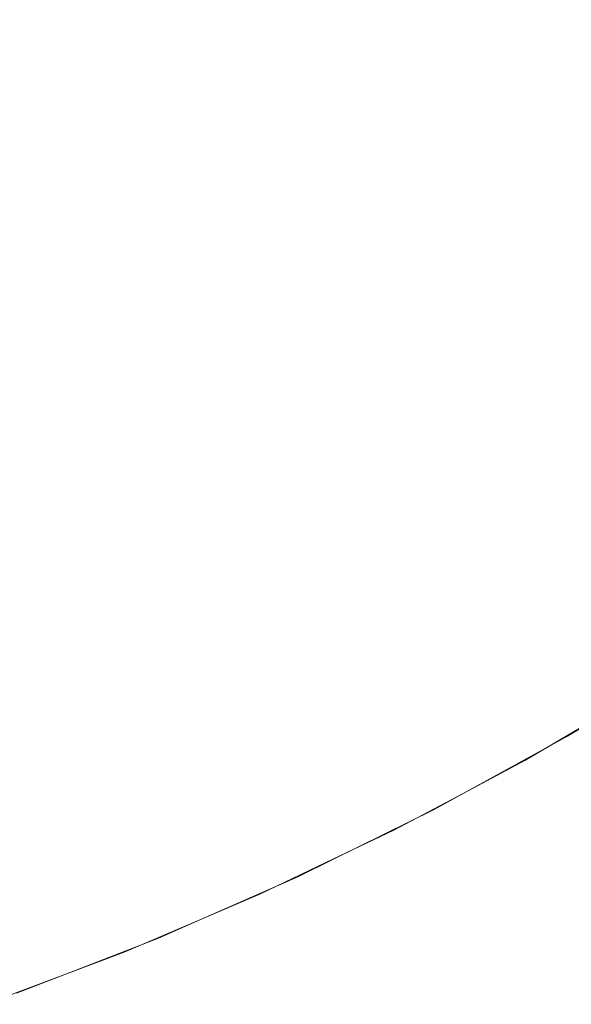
# Model space of a CAD drawing. Header units: centimetres. Extents: x -25.9 to 27.4, y -25.9 to -24.1.
# Tile 170 of 200: x 27.3057 to 27.3215, y -25.8543 to -25.8261. Entities that reach past the tile are written whole.
import ezdxf

# ---------------------------------------------------------------- set-up
doc = ezdxf.new("R2010")
doc.units = ezdxf.units.CM
doc.header["$LTSCALE"] = 2.54
doc.layers.add('Lucido design-1', color=7, linetype='Continuous')

# ---------------------------------------------------------------- blocks, each defined once
blk = doc.blocks.new('Gruppo-4-1')
at = {"color": 7, "linetype": 'Continuous', "lineweight": 9}
for points, invisible_edges in [([(27.311058, -25.822191, 708.388255), (27.308308, -25.82386, 708.388255), (27.309698, -25.826267, 708.385089), (27.312552, -25.824535, 708.385089)], 15), ([(27.323928, -25.822554, 708.378431), (27.321149, -25.824784, 708.378431), (27.322581, -25.82665, 708.37495), (27.32544, -25.824356, 708.37495)], 15), ([(27.311474, -25.825022, 707.656139), (27.308679, -25.826663, 707.656139), (27.307362, -25.824306, 707.653075), (27.310059, -25.822723, 707.653075)], 15), ([(27.315328, -25.82268, 708.385089), (27.312552, -25.824535, 708.385089), (27.313971, -25.826763, 708.381812), (27.316843, -25.824844, 708.381812)], 15), ([(27.319628, -25.822802, 708.381812), (27.316843, -25.824844, 708.381812), (27.318276, -25.826891, 708.378431), (27.321149, -25.824784, 708.378431)], 15), ([(27.31564, -25.825398, 707.659313), (27.312824, -25.827215, 707.659313), (27.311474, -25.825022, 707.656139), (27.314198, -25.823265, 707.656139)], 15), ([(27.319829, -25.825428, 707.662593), (27.317009, -25.827423, 707.662593), (27.31564, -25.825398, 707.659313), (27.318375, -25.823463, 707.659313)], 15), ([(27.324014, -25.825114, 707.665973), (27.321203, -25.827286, 707.665973), (27.319829, -25.825428, 707.662593), (27.322562, -25.823316, 707.662593)], 15), ([(27.308308, -25.82386, 708.388255), (27.305487, -25.825407, 708.388255), (27.306771, -25.827873, 708.385089), (27.309698, -25.826267, 708.385089)], 15), ([(27.308679, -25.826663, 707.656139), (27.305816, -25.828183, 707.656139), (27.304601, -25.825773, 707.653075), (27.307362, -25.824306, 707.653075)], 15), ([(27.312552, -25.824535, 708.385089), (27.309698, -25.826267, 708.385089), (27.311019, -25.828555, 708.381812), (27.313971, -25.826763, 708.381812)], 15), ([(27.316843, -25.824844, 708.381812), (27.313971, -25.826763, 708.381812), (27.315314, -25.82887, 708.378431), (27.318276, -25.826891, 708.378431)], 15), ([(27.321149, -25.824784, 708.378431), (27.318276, -25.826891, 708.378431), (27.319625, -25.828818, 708.37495), (27.322581, -25.82665, 708.37495)], 15), ([(27.312824, -25.827215, 707.659313), (27.309934, -25.828911, 707.659313), (27.308679, -25.826663, 707.656139), (27.311474, -25.825022, 707.656139)], 15), ([(27.325379, -25.826804, 707.669447), (27.322495, -25.829033, 707.669447), (27.321203, -25.827286, 707.665973), (27.324014, -25.825114, 707.665973)], 15), ([(27.305487, -25.825407, 708.388255), (27.302602, -25.82683, 708.388255), (27.303777, -25.829349, 708.385089), (27.306771, -25.827873, 708.385089)], 15), ([(27.317009, -25.827423, 707.662593), (27.314106, -25.829297, 707.662593), (27.312824, -25.827215, 707.659313), (27.31564, -25.825398, 707.659313)], 15), ([(27.321203, -25.827286, 707.665973), (27.318303, -25.829338, 707.665973), (27.317009, -25.827423, 707.662593), (27.319829, -25.825428, 707.662593)], 15), ([(27.305816, -25.828183, 707.656139), (27.302891, -25.829581, 707.656139), (27.301779, -25.827121, 707.653075), (27.304601, -25.825773, 707.653075)], 15), ([(27.309698, -25.826267, 708.385089), (27.306771, -25.827873, 708.385089), (27.307991, -25.830216, 708.381812), (27.311019, -25.828555, 708.381812)], 15), ([(27.309934, -25.828911, 707.659313), (27.306975, -25.830482, 707.659313), (27.305816, -25.828183, 707.656139), (27.308679, -25.826663, 707.656139)], 15), ([(27.313971, -25.826763, 708.381812), (27.311019, -25.828555, 708.381812), (27.312268, -25.830719, 708.378431), (27.315314, -25.82887, 708.378431)], 15), ([(27.318276, -25.826891, 708.378431), (27.315314, -25.82887, 708.378431), (27.316578, -25.830854, 708.37495), (27.319625, -25.828818, 708.37495)], 15), ([(27.322581, -25.82665, 708.37495), (27.319625, -25.828818, 708.37495), (27.320888, -25.830621, 708.371378), (27.323921, -25.828397, 708.371378)], 15), ([(27.314106, -25.829297, 707.662593), (27.311127, -25.831045, 707.662593), (27.309934, -25.828911, 707.659313), (27.312824, -25.827215, 707.659313)], 15), ([(27.318303, -25.829338, 707.665973), (27.315318, -25.831264, 707.665973), (27.314106, -25.829297, 707.662593), (27.317009, -25.827423, 707.662593)], 15), ([(27.322495, -25.829033, 707.669447), (27.319519, -25.831138, 707.669447), (27.318303, -25.829338, 707.665973), (27.321203, -25.827286, 707.665973)], 15), ([(27.306771, -25.827873, 708.385089), (27.303777, -25.829349, 708.385089), (27.304893, -25.831743, 708.381812), (27.307991, -25.830216, 708.381812)], 15), ([(27.306975, -25.830482, 707.659313), (27.303952, -25.831927, 707.659313), (27.302891, -25.829581, 707.656139), (27.305816, -25.828183, 707.656139)], 15), ([(27.311019, -25.828555, 708.381812), (27.307991, -25.830216, 708.381812), (27.309144, -25.832432, 708.378431), (27.312268, -25.830719, 708.378431)], 15), ([(27.323921, -25.828397, 708.371378), (27.320888, -25.830621, 708.371378), (27.322063, -25.832299, 708.36772), (27.325168, -25.830022, 708.36772)], 15), ([(27.315314, -25.82887, 708.378431), (27.312268, -25.830719, 708.378431), (27.313444, -25.832755, 708.37495), (27.316578, -25.830854, 708.37495)], 15), ([(27.319625, -25.828818, 708.37495), (27.316578, -25.830854, 708.37495), (27.317761, -25.832711, 708.371378), (27.320888, -25.830621, 708.371378)], 15), ([(27.311127, -25.831045, 707.662593), (27.308076, -25.832665, 707.662593), (27.306975, -25.830482, 707.659313), (27.309934, -25.828911, 707.659313)], 15), ([(27.323702, -25.830665, 707.673012), (27.320656, -25.832819, 707.673012), (27.319519, -25.831138, 707.669447), (27.322495, -25.829033, 707.669447)], 15), ([(27.315318, -25.831264, 707.665973), (27.312254, -25.833062, 707.665973), (27.311127, -25.831045, 707.662593), (27.314106, -25.829297, 707.662593)], 15), ([(27.319519, -25.831138, 707.669447), (27.316457, -25.833114, 707.669447), (27.315318, -25.831264, 707.665973), (27.318303, -25.829338, 707.665973)], 15), ([(27.307991, -25.830216, 708.381812), (27.304893, -25.831743, 708.381812), (27.305949, -25.834008, 708.378431), (27.309144, -25.832432, 708.378431)], 15), ([(27.308076, -25.832665, 707.662593), (27.304959, -25.834155, 707.662593), (27.303952, -25.831927, 707.659313), (27.306975, -25.830482, 707.659313)], 15), ([(27.312268, -25.830719, 708.378431), (27.309144, -25.832432, 708.378431), (27.31023, -25.834518, 708.37495), (27.313444, -25.832755, 708.37495)], 15), ([(27.316578, -25.830854, 708.37495), (27.313444, -25.832755, 708.37495), (27.314545, -25.834662, 708.371378), (27.317761, -25.832711, 708.371378)], 15), ([(27.320888, -25.830621, 708.371378), (27.317761, -25.832711, 708.371378), (27.318861, -25.834438, 708.36772), (27.322063, -25.832299, 708.36772)], 15), ([(27.324822, -25.832179, 707.676659), (27.321711, -25.83438, 707.676659), (27.320656, -25.832819, 707.673012), (27.323702, -25.830665, 707.673012)], 15), ([(27.312254, -25.833062, 707.665973), (27.309116, -25.834729, 707.665973), (27.308076, -25.832665, 707.662593), (27.311127, -25.831045, 707.662593)], 15), ([(27.320656, -25.832819, 707.673012), (27.317521, -25.834843, 707.673012), (27.316457, -25.833114, 707.669447), (27.319519, -25.831138, 707.669447)], 15), ([(27.316457, -25.833114, 707.669447), (27.313313, -25.834959, 707.669447), (27.312254, -25.833062, 707.665973), (27.315318, -25.831264, 707.665973)], 15), ([(27.304893, -25.831743, 708.381812), (27.301732, -25.833134, 708.381812), (27.302688, -25.835443, 708.378431), (27.305949, -25.834008, 708.378431)], 15), ([(27.309144, -25.832432, 708.378431), (27.305949, -25.834008, 708.378431), (27.306943, -25.83614, 708.37495), (27.31023, -25.834518, 708.37495)], 15), ([(27.322063, -25.832299, 708.36772), (27.318861, -25.834438, 708.36772), (27.319877, -25.836033, 708.363983), (27.323147, -25.833848, 708.363983)], 15), ([(27.309116, -25.834729, 707.665973), (27.30591, -25.836261, 707.665973), (27.304959, -25.834155, 707.662593), (27.308076, -25.832665, 707.662593)], 15), ([(27.313444, -25.832755, 708.37495), (27.31023, -25.834518, 708.37495), (27.311247, -25.836471, 708.371378), (27.314545, -25.834662, 708.371378)], 15), ([(27.317761, -25.832711, 708.371378), (27.314545, -25.834662, 708.371378), (27.315569, -25.836436, 708.36772), (27.318861, -25.834438, 708.36772)], 15), ([(27.321711, -25.83438, 707.676659), (27.318509, -25.836447, 707.676659), (27.317521, -25.834843, 707.673012), (27.320656, -25.832819, 707.673012)], 15), ([(27.313313, -25.834959, 707.669447), (27.310094, -25.836669, 707.669447), (27.309116, -25.834729, 707.665973), (27.312254, -25.833062, 707.665973)], 15), ([(27.317521, -25.834843, 707.673012), (27.314303, -25.836731, 707.673012), (27.313313, -25.834959, 707.669447), (27.316457, -25.833114, 707.669447)], 15), ([(27.323147, -25.833848, 708.363983), (27.319877, -25.836033, 708.363983), (27.320807, -25.837493, 708.360173), (27.324141, -25.835266, 708.360173)], 15), ([(27.30591, -25.836261, 707.665973), (27.302643, -25.837655, 707.665973), (27.301781, -25.835511, 707.662593), (27.304959, -25.834155, 707.662593)], 15), ([(27.305949, -25.834008, 708.378431), (27.302688, -25.835443, 708.378431), (27.303588, -25.837616, 708.37495), (27.306943, -25.83614, 708.37495)], 15), ([(27.31023, -25.834518, 708.37495), (27.306943, -25.83614, 708.37495), (27.307874, -25.838135, 708.371378), (27.311247, -25.836471, 708.371378)], 15), ([(27.318861, -25.834438, 708.36772), (27.315569, -25.836436, 708.36772), (27.316514, -25.838074, 708.363983), (27.319877, -25.836033, 708.363983)], 15), ([(27.322682, -25.835817, 707.680385), (27.319418, -25.837923, 707.680385), (27.318509, -25.836447, 707.676659), (27.321711, -25.83438, 707.676659)], 15), ([(27.310094, -25.836669, 707.669447), (27.306805, -25.83824, 707.669447), (27.30591, -25.836261, 707.665973), (27.309116, -25.834729, 707.665973)], 15), ([(27.314545, -25.834662, 708.371378), (27.311247, -25.836471, 708.371378), (27.312193, -25.838288, 708.36772), (27.315569, -25.836436, 708.36772)], 15), ([(27.314303, -25.836731, 707.673012), (27.311008, -25.838481, 707.673012), (27.310094, -25.836669, 707.669447), (27.313313, -25.834959, 707.669447)], 15), ([(27.318509, -25.836447, 707.676659), (27.315222, -25.838375, 707.676659), (27.314303, -25.836731, 707.673012), (27.317521, -25.834843, 707.673012)], 15), ([(27.324141, -25.835266, 708.360173), (27.320807, -25.837493, 708.360173), (27.32165, -25.838817, 708.356299), (27.325041, -25.836552, 708.356299)], 15), ([(27.323567, -25.837126, 707.684181), (27.320246, -25.839269, 707.684181), (27.319418, -25.837923, 707.680385), (27.322682, -25.835817, 707.680385)], 15), ([(27.306943, -25.83614, 708.37495), (27.303588, -25.837616, 708.37495), (27.304431, -25.83965, 708.371378), (27.307874, -25.838135, 708.371378)], 15), ([(27.319877, -25.836033, 708.363983), (27.316514, -25.838074, 708.363983), (27.31738, -25.839573, 708.360173), (27.320807, -25.837493, 708.360173)], 15), ([(27.306805, -25.83824, 707.669447), (27.303453, -25.839671, 707.669447), (27.302643, -25.837655, 707.665973), (27.30591, -25.836261, 707.665973)], 15), ([(27.311247, -25.836471, 708.371378), (27.307874, -25.838135, 708.371378), (27.308739, -25.839991, 708.36772), (27.312193, -25.838288, 708.36772)], 15), ([(27.315569, -25.836436, 708.36772), (27.312193, -25.838288, 708.36772), (27.313066, -25.839966, 708.363983), (27.316514, -25.838074, 708.363983)], 15), ([(27.319418, -25.837923, 707.680385), (27.316067, -25.839889, 707.680385), (27.315222, -25.838375, 707.676659), (27.318509, -25.836447, 707.676659)], 15), ([(27.311008, -25.838481, 707.673012), (27.307641, -25.84009, 707.673012), (27.306805, -25.83824, 707.669447), (27.310094, -25.836669, 707.669447)], 15), ([(27.315222, -25.838375, 707.676659), (27.311856, -25.840163, 707.676659), (27.311008, -25.838481, 707.673012), (27.314303, -25.836731, 707.673012)], 15), ([(27.324364, -25.838306, 707.688043), (27.320993, -25.840482, 707.688043), (27.320246, -25.839269, 707.684181), (27.323567, -25.837126, 707.684181)], 15), ([(27.320807, -25.837493, 708.360173), (27.31738, -25.839573, 708.360173), (27.318165, -25.840932, 708.356299), (27.32165, -25.838817, 708.356299)], 15), ([(27.307874, -25.838135, 708.371378), (27.304431, -25.83965, 708.371378), (27.305214, -25.841542, 708.36772), (27.308739, -25.839991, 708.36772)], 15), ([(27.316514, -25.838074, 708.363983), (27.313066, -25.839966, 708.363983), (27.313865, -25.841501, 708.360173), (27.31738, -25.839573, 708.360173)], 15), ([(27.320246, -25.839269, 707.684181), (27.316838, -25.841269, 707.684181), (27.316067, -25.839889, 707.680385), (27.319418, -25.837923, 707.680385)], 15), ([(27.307641, -25.84009, 707.673012), (27.30421, -25.841554, 707.673012), (27.303453, -25.839671, 707.669447), (27.306805, -25.83824, 707.669447)], 15), ([(27.311856, -25.840163, 707.676659), (27.308417, -25.841806, 707.676659), (27.307641, -25.84009, 707.673012), (27.311008, -25.838481, 707.673012)], 15), ([(27.312193, -25.838288, 708.36772), (27.308739, -25.839991, 708.36772), (27.309538, -25.841705, 708.363983), (27.313066, -25.839966, 708.363983)], 15), ([(27.316067, -25.839889, 707.680385), (27.312637, -25.841711, 707.680385), (27.311856, -25.840163, 707.676659), (27.315222, -25.838375, 707.676659)], 15), ([(27.325073, -25.839354, 707.691964), (27.321657, -25.841559, 707.691964), (27.320993, -25.840482, 707.688043), (27.324364, -25.838306, 707.688043)], 15), ([(27.32165, -25.838817, 708.356299), (27.318165, -25.840932, 708.356299), (27.318867, -25.842149, 708.352365), (27.322405, -25.840002, 708.352365)], 15), ([(27.320993, -25.840482, 707.688043), (27.317533, -25.842512, 707.688043), (27.316838, -25.841269, 707.684181), (27.320246, -25.839269, 707.684181)], 15), ([(27.31738, -25.839573, 708.360173), (27.313865, -25.841501, 708.360173), (27.31459, -25.842893, 708.356299), (27.318165, -25.840932, 708.356299)], 15), ([(27.316838, -25.841269, 707.684181), (27.313348, -25.843123, 707.684181), (27.312637, -25.841711, 707.680385), (27.316067, -25.839889, 707.680385)], 15), ([(27.308417, -25.841806, 707.676659), (27.304912, -25.843302, 707.676659), (27.30421, -25.841554, 707.673012), (27.307641, -25.84009, 707.673012)], 15), ([(27.308739, -25.839991, 708.36772), (27.305214, -25.841542, 708.36772), (27.305938, -25.843289, 708.363983), (27.309538, -25.841705, 708.363983)], 15), ([(27.312637, -25.841711, 707.680385), (27.309131, -25.843386, 707.680385), (27.308417, -25.841806, 707.676659), (27.311856, -25.840163, 707.676659)], 15), ([(27.313066, -25.839966, 708.363983), (27.309538, -25.841705, 708.363983), (27.31027, -25.843274, 708.360173), (27.313865, -25.841501, 708.360173)], 15), ([(27.322405, -25.840002, 708.352365), (27.318867, -25.842149, 708.352365), (27.319486, -25.843221, 708.34838), (27.32307, -25.841046, 708.34838)], 15), ([(27.321657, -25.841559, 707.691964), (27.31815, -25.843617, 707.691964), (27.317533, -25.842512, 707.688043), (27.320993, -25.840482, 707.688043)], 15), ([(27.318165, -25.840932, 708.356299), (27.31459, -25.842893, 708.356299), (27.315239, -25.844139, 708.352365), (27.318867, -25.842149, 708.352365)], 15), ([(27.317533, -25.842512, 707.688043), (27.313989, -25.844394, 707.688043), (27.313348, -25.843123, 707.684181), (27.316838, -25.841269, 707.684181)], 15), ([(27.32307, -25.841046, 708.34838), (27.319486, -25.843221, 708.34838), (27.320021, -25.844147, 708.34435), (27.323645, -25.841948, 708.34435)], 15), ([(27.305214, -25.841542, 708.36772), (27.301625, -25.842938, 708.36772), (27.302272, -25.844715, 708.363983), (27.305938, -25.843289, 708.363983)], 15), ([(27.313865, -25.841501, 708.360173), (27.31027, -25.843274, 708.360173), (27.310933, -25.844697, 708.356299), (27.31459, -25.842893, 708.356299)], 15), ([(27.322235, -25.842499, 707.695937), (27.318688, -25.84458, 707.695937), (27.31815, -25.843617, 707.691964), (27.321657, -25.841559, 707.691964)], 15), ([(27.309131, -25.843386, 707.680385), (27.305559, -25.844911, 707.680385), (27.304912, -25.843302, 707.676659), (27.308417, -25.841806, 707.676659)], 15), ([(27.309538, -25.841705, 708.363983), (27.305938, -25.843289, 708.363983), (27.306601, -25.844889, 708.360173), (27.31027, -25.843274, 708.360173)], 15), ([(27.313348, -25.843123, 707.684181), (27.309783, -25.844826, 707.684181), (27.309131, -25.843386, 707.680385), (27.312637, -25.841711, 707.680385)], 15), ([(27.318867, -25.842149, 708.352365), (27.315239, -25.844139, 708.352365), (27.31581, -25.845237, 708.34838), (27.319486, -25.843221, 708.34838)], 15), ([(27.323645, -25.841948, 708.34435), (27.320021, -25.844147, 708.34435), (27.320471, -25.844927, 708.340283), (27.324129, -25.842708, 708.340283)], 15), ([(27.31815, -25.843617, 707.691964), (27.314559, -25.845524, 707.691964), (27.313989, -25.844394, 707.688043), (27.317533, -25.842512, 707.688043)], 15), ([(27.322728, -25.843299, 707.699955), (27.319146, -25.845401, 707.699955), (27.318688, -25.84458, 707.695937), (27.322235, -25.842499, 707.695937)], 15), ([(27.324129, -25.842708, 708.340283), (27.320471, -25.844927, 708.340283), (27.320836, -25.845559, 708.336186), (27.324521, -25.843323, 708.336186)], 15), ([(27.31459, -25.842893, 708.356299), (27.310933, -25.844697, 708.356299), (27.311527, -25.84597, 708.352365), (27.315239, -25.844139, 708.352365)], 15), ([(27.31027, -25.843274, 708.360173), (27.306601, -25.844889, 708.360173), (27.307201, -25.846339, 708.356299), (27.310933, -25.844697, 708.356299)], 15), ([(27.313989, -25.844394, 707.688043), (27.310369, -25.846124, 707.688043), (27.309783, -25.844826, 707.684181), (27.313348, -25.843123, 707.684181)], 15), ([(27.319486, -25.843221, 708.34838), (27.31581, -25.845237, 708.34838), (27.316304, -25.846186, 708.34435), (27.320021, -25.844147, 708.34435)], 15), ([(27.305938, -25.843289, 708.363983), (27.302272, -25.844715, 708.363983), (27.302864, -25.846342, 708.360173), (27.306601, -25.844889, 708.360173)], 15), ([(27.309783, -25.844826, 707.684181), (27.306148, -25.846377, 707.684181), (27.305559, -25.844911, 707.680385), (27.309131, -25.843386, 707.680385)], 15), ([(27.323133, -25.843958, 707.704012), (27.319524, -25.846076, 707.704012), (27.319146, -25.845401, 707.699955), (27.322728, -25.843299, 707.699955)], 15), ([(27.324521, -25.843323, 708.336186), (27.320836, -25.845559, 708.336186), (27.321115, -25.846042, 708.332065), (27.324821, -25.843793, 708.332065)], 15), ([(27.318688, -25.84458, 707.695937), (27.315056, -25.84651, 707.695937), (27.314559, -25.845524, 707.691964), (27.31815, -25.843617, 707.691964)], 15), ([(27.324821, -25.843793, 708.332065), (27.321115, -25.846042, 708.332065), (27.321308, -25.846376, 708.327929), (27.325028, -25.844119, 708.327929)], 15), ([(27.323451, -25.844474, 707.708102), (27.319819, -25.846605, 707.708102), (27.319524, -25.846076, 707.704012), (27.323133, -25.843958, 707.704012)], 15), ([(27.325028, -25.844119, 708.327929), (27.321308, -25.846376, 708.327929), (27.321415, -25.846562, 708.323783), (27.325143, -25.844299, 708.323783)], 15), ([(27.314559, -25.845524, 707.691964), (27.31089, -25.847277, 707.691964), (27.310369, -25.846124, 707.688043), (27.313989, -25.844394, 707.688043)], 15), ([(27.315239, -25.844139, 708.352365), (27.311527, -25.84597, 708.352365), (27.31205, -25.847092, 708.34838), (27.31581, -25.845237, 708.34838)], 15), ([(27.320021, -25.844147, 708.34435), (27.316304, -25.846186, 708.34435), (27.31672, -25.846985, 708.340283), (27.320471, -25.844927, 708.340283)], 15), ([(27.322101, -25.846201, 708.320708), (27.325169, -25.844339, 708.320708), (27.325143, -25.844299, 708.323783), (27.321415, -25.846562, 708.323783)], 14), ([(27.319146, -25.845401, 707.699955), (27.315479, -25.847349, 707.699955), (27.315056, -25.84651, 707.695937), (27.318688, -25.84458, 707.695937)], 15), ([(27.32368, -25.844845, 707.712216), (27.320032, -25.846986, 707.712216), (27.319819, -25.846605, 707.708102), (27.323451, -25.844474, 707.708102)], 15), ([(27.306148, -25.846377, 707.684181), (27.302451, -25.847773, 707.684181), (27.301924, -25.846282, 707.680385), (27.305559, -25.844911, 707.680385)], 15), ([(27.306601, -25.844889, 708.360173), (27.302864, -25.846342, 708.360173), (27.303401, -25.847816, 708.356299), (27.307201, -25.846339, 708.356299)], 15), ([(27.310369, -25.846124, 707.688043), (27.306679, -25.847699, 707.688043), (27.306148, -25.846377, 707.684181), (27.309783, -25.844826, 707.684181)], 15), ([(27.310933, -25.844697, 708.356299), (27.307201, -25.846339, 708.356299), (27.307739, -25.847636, 708.352365), (27.311527, -25.84597, 708.352365)], 15), ([(27.320471, -25.844927, 708.340283), (27.31672, -25.846985, 708.340283), (27.317057, -25.847632, 708.336186), (27.320836, -25.845559, 708.336186)], 15), ([(27.323819, -25.845072, 707.716349), (27.320162, -25.847218, 707.716349), (27.320032, -25.846986, 707.712216), (27.32368, -25.844845, 707.712216)], 15), ([(27.31581, -25.845237, 708.34838), (27.31205, -25.847092, 708.34838), (27.312502, -25.848061, 708.34435), (27.316304, -25.846186, 708.34435)], 15), ([(27.322097, -25.846193, 707.720708), (27.320208, -25.847301, 707.720708), (27.320162, -25.847218, 707.716349), (27.323819, -25.845072, 707.716349)], 14), ([(27.315056, -25.84651, 707.695937), (27.311345, -25.848283, 707.695937), (27.31089, -25.847277, 707.691964), (27.314559, -25.845524, 707.691964)], 15), ([(27.319524, -25.846076, 707.704012), (27.315827, -25.848039, 707.704012), (27.315479, -25.847349, 707.699955), (27.319146, -25.845401, 707.699955)], 15), ([(27.320836, -25.845559, 708.336186), (27.317057, -25.847632, 708.336186), (27.317315, -25.848127, 708.332065), (27.321115, -25.846042, 708.332065)], 15), ([(27.311527, -25.84597, 708.352365), (27.307739, -25.847636, 708.352365), (27.308213, -25.84878, 708.34838), (27.31205, -25.847092, 708.34838)], 15), ([(27.319819, -25.846605, 707.708102), (27.3161, -25.84858, 707.708102), (27.315827, -25.848039, 707.704012), (27.319524, -25.846076, 707.704012)], 15), ([(27.321115, -25.846042, 708.332065), (27.317315, -25.848127, 708.332065), (27.317493, -25.84847, 708.327929), (27.321308, -25.846376, 708.327929)], 15), ([(27.306679, -25.847699, 707.688043), (27.302925, -25.849116, 707.688043), (27.302451, -25.847773, 707.684181), (27.306148, -25.846377, 707.684181)], 15), ([(27.307201, -25.846339, 708.356299), (27.303401, -25.847816, 708.356299), (27.303882, -25.849136, 708.352365), (27.307739, -25.847636, 708.352365)], 15), ([(27.31089, -25.847277, 707.691964), (27.307151, -25.848873, 707.691964), (27.306679, -25.847699, 707.688043), (27.310369, -25.846124, 707.688043)], 15), ([(27.316304, -25.846186, 708.34435), (27.312502, -25.848061, 708.34435), (27.312883, -25.848877, 708.340283), (27.31672, -25.846985, 708.340283)], 15), ([(27.321308, -25.846376, 708.327929), (27.317493, -25.84847, 708.327929), (27.317592, -25.848659, 708.323783), (27.321415, -25.846562, 708.323783)], 15), ([(27.320208, -25.847301, 707.720708), (27.322097, -25.846193, 707.720708), (27.322101, -25.846201, 708.320708), (27.321439, -25.846603, 708.320708)], 10), ([(27.321415, -25.846562, 708.323783), (27.321439, -25.846603, 708.320708), (27.322101, -25.846201, 708.320708)], 9), ([(27.315479, -25.847349, 707.699955), (27.311732, -25.849139, 707.699955), (27.311345, -25.848283, 707.695937), (27.315056, -25.84651, 707.695937)], 15), ([(27.320032, -25.846986, 707.712216), (27.316296, -25.84897, 707.712216), (27.3161, -25.84858, 707.708102), (27.319819, -25.846605, 707.708102)], 15), ([(27.318442, -25.848246, 708.320708), (27.321439, -25.846603, 708.320708), (27.321415, -25.846562, 708.323783), (27.317592, -25.848659, 708.323783)], 14), ([(27.321439, -25.846603, 708.320708), (27.31844, -25.848241, 707.720708), (27.320208, -25.847301, 707.720708)], 9), ([(27.321439, -25.846603, 708.320708), (27.318442, -25.848246, 708.320708), (27.31844, -25.848241, 707.720708)], 10), ([(27.31205, -25.847092, 708.34838), (27.308213, -25.84878, 708.34838), (27.308622, -25.849769, 708.34435), (27.312502, -25.848061, 708.34435)], 15), ([(27.31672, -25.846985, 708.340283), (27.312883, -25.848877, 708.340283), (27.313191, -25.849539, 708.336186), (27.317057, -25.847632, 708.336186)], 15), ([(27.320162, -25.847218, 707.716349), (27.316416, -25.849208, 707.716349), (27.316296, -25.84897, 707.712216), (27.320032, -25.846986, 707.712216)], 15), ([(27.31844, -25.848241, 707.720708), (27.316459, -25.849293, 707.720708), (27.316416, -25.849208, 707.716349), (27.320162, -25.847218, 707.716349)], 14), ([(27.320162, -25.847218, 707.716349), (27.320208, -25.847301, 707.720708), (27.31844, -25.848241, 707.720708)], 9), ([(27.311345, -25.848283, 707.695937), (27.307562, -25.849897, 707.695937), (27.307151, -25.848873, 707.691964), (27.31089, -25.847277, 707.691964)], 15), ([(27.315827, -25.848039, 707.704012), (27.312051, -25.849844, 707.704012), (27.311732, -25.849139, 707.699955), (27.315479, -25.847349, 707.699955)], 15), ([(27.307151, -25.848873, 707.691964), (27.303347, -25.850309, 707.691964), (27.302925, -25.849116, 707.688043), (27.306679, -25.847699, 707.688043)], 15), ([(27.307739, -25.847636, 708.352365), (27.303882, -25.849136, 708.352365), (27.304305, -25.8503, 708.34838), (27.308213, -25.84878, 708.34838)], 15), ([(27.317057, -25.847632, 708.336186), (27.313191, -25.849539, 708.336186), (27.313427, -25.850044, 708.332065), (27.317315, -25.848127, 708.332065)], 15), ([(27.312502, -25.848061, 708.34435), (27.308622, -25.849769, 708.34435), (27.308967, -25.850601, 708.340283), (27.312883, -25.848877, 708.340283)], 15), ([(27.3161, -25.84858, 707.708102), (27.3123, -25.850396, 707.708102), (27.312051, -25.849844, 707.704012), (27.315827, -25.848039, 707.704012)], 15), ([(27.311732, -25.849139, 707.699955), (27.307912, -25.850769, 707.699955), (27.307562, -25.849897, 707.695937), (27.311345, -25.848283, 707.695937)], 15), ([(27.317315, -25.848127, 708.332065), (27.313427, -25.850044, 708.332065), (27.31359, -25.850394, 708.327929), (27.317493, -25.84847, 708.327929)], 15), ([(27.316459, -25.849293, 707.720708), (27.31844, -25.848241, 707.720708), (27.318442, -25.848246, 708.320708), (27.317613, -25.848701, 708.320708)], 10), ([(27.317592, -25.848659, 708.323783), (27.317613, -25.848701, 708.320708), (27.318442, -25.848246, 708.320708)], 9), ([(27.316296, -25.84897, 707.712216), (27.31248, -25.850794, 707.712216), (27.3123, -25.850396, 707.708102), (27.3161, -25.84858, 707.708102)], 15), ([(27.317493, -25.84847, 708.327929), (27.31359, -25.850394, 708.327929), (27.31368, -25.850588, 708.323783), (27.317592, -25.848659, 708.323783)], 15), ([(27.307562, -25.849897, 707.695937), (27.303714, -25.851349, 707.695937), (27.303347, -25.850309, 707.691964), (27.307151, -25.848873, 707.691964)], 15), ([(27.308213, -25.84878, 708.34838), (27.304305, -25.8503, 708.34838), (27.304671, -25.851305, 708.34435), (27.308622, -25.849769, 708.34435)], 15), ([(27.312883, -25.848877, 708.340283), (27.308967, -25.850601, 708.340283), (27.309246, -25.851275, 708.336186), (27.313191, -25.849539, 708.336186)], 15), ([(27.314705, -25.850135, 708.320708), (27.317613, -25.848701, 708.320708), (27.317592, -25.848659, 708.323783), (27.31368, -25.850588, 708.323783)], 14), ([(27.317613, -25.848701, 708.320708), (27.314703, -25.850131, 707.720708), (27.316459, -25.849293, 707.720708)], 9), ([(27.317613, -25.848701, 708.320708), (27.314705, -25.850135, 708.320708), (27.314703, -25.850131, 707.720708)], 10), ([(27.312051, -25.849844, 707.704012), (27.308201, -25.851486, 707.704012), (27.307912, -25.850769, 707.699955), (27.311732, -25.849139, 707.699955)], 15), ([(27.316416, -25.849208, 707.716349), (27.31259, -25.851036, 707.716349), (27.31248, -25.850794, 707.712216), (27.316296, -25.84897, 707.712216)], 15), ([(27.314703, -25.850131, 707.720708), (27.312629, -25.851123, 707.720708), (27.31259, -25.851036, 707.716349), (27.316416, -25.849208, 707.716349)], 14), ([(27.316416, -25.849208, 707.716349), (27.316459, -25.849293, 707.720708), (27.314703, -25.850131, 707.720708)], 9), ([(27.308622, -25.849769, 708.34435), (27.304671, -25.851305, 708.34435), (27.304979, -25.852151, 708.340283), (27.308967, -25.850601, 708.340283)], 15), ([(27.313191, -25.849539, 708.336186), (27.309246, -25.851275, 708.336186), (27.309459, -25.85179, 708.332065), (27.313427, -25.850044, 708.332065)], 15), ([(27.307912, -25.850769, 707.699955), (27.304027, -25.852235, 707.699955), (27.303714, -25.851349, 707.695937), (27.307562, -25.849897, 707.695937)], 15), ([(27.3123, -25.850396, 707.708102), (27.308427, -25.852049, 707.708102), (27.308201, -25.851486, 707.704012), (27.312051, -25.849844, 707.704012)], 15), ([(27.313427, -25.850044, 708.332065), (27.309459, -25.85179, 708.332065), (27.309607, -25.852147, 708.327929), (27.31359, -25.850394, 708.327929)], 15), ([(27.312629, -25.851123, 707.720708), (27.314703, -25.850131, 707.720708), (27.314705, -25.850135, 708.320708), (27.3137, -25.850631, 708.320708)], 10), ([(27.31368, -25.850588, 708.323783), (27.3137, -25.850631, 708.320708), (27.314705, -25.850135, 708.320708)], 9), ([(27.308967, -25.850601, 708.340283), (27.304979, -25.852151, 708.340283), (27.305228, -25.852837, 708.336186), (27.309246, -25.851275, 708.336186)], 15), ([(27.31248, -25.850794, 707.712216), (27.30859, -25.852454, 707.712216), (27.308427, -25.852049, 707.708102), (27.3123, -25.850396, 707.708102)], 15), ([(27.31359, -25.850394, 708.327929), (27.309607, -25.852147, 708.327929), (27.309689, -25.852344, 708.323783), (27.31368, -25.850588, 708.323783)], 15), ([(27.310896, -25.851865, 708.320708), (27.3137, -25.850631, 708.320708), (27.31368, -25.850588, 708.323783), (27.309689, -25.852344, 708.323783)], 14), ([(27.308201, -25.851486, 707.704012), (27.304285, -25.852964, 707.704012), (27.304027, -25.852235, 707.699955), (27.307912, -25.850769, 707.699955)], 15), ([(27.31259, -25.851036, 707.716349), (27.308689, -25.852701, 707.716349), (27.30859, -25.852454, 707.712216), (27.31248, -25.850794, 707.712216)], 15), ([(27.3137, -25.850631, 708.320708), (27.310895, -25.851863, 707.720708), (27.312629, -25.851123, 707.720708)], 9), ([(27.3137, -25.850631, 708.320708), (27.310896, -25.851865, 708.320708), (27.310895, -25.851863, 707.720708)], 10), ([(27.310895, -25.851863, 707.720708), (27.308724, -25.852789, 707.720708), (27.308689, -25.852701, 707.716349), (27.31259, -25.851036, 707.716349)], 14), ([(27.31259, -25.851036, 707.716349), (27.312629, -25.851123, 707.720708), (27.310895, -25.851863, 707.720708)], 9), ([(27.309246, -25.851275, 708.336186), (27.305228, -25.852837, 708.336186), (27.305419, -25.853361, 708.332065), (27.309459, -25.85179, 708.332065)], 15), ([(27.308427, -25.852049, 707.708102), (27.304487, -25.853535, 707.708102), (27.304285, -25.852964, 707.704012), (27.308201, -25.851486, 707.704012)], 15), ([(27.309459, -25.85179, 708.332065), (27.305419, -25.853361, 708.332065), (27.305551, -25.853724, 708.327929), (27.309607, -25.852147, 708.327929)], 15), ([(27.308724, -25.852789, 707.720708), (27.310895, -25.851863, 707.720708), (27.310896, -25.851865, 708.320708), (27.309707, -25.852388, 708.320708)], 10), ([(27.309689, -25.852344, 708.323783), (27.309707, -25.852388, 708.320708), (27.310896, -25.851865, 708.320708)], 9), ([(27.30859, -25.852454, 707.712216), (27.304632, -25.853947, 707.712216), (27.304487, -25.853535, 707.708102), (27.308427, -25.852049, 707.708102)], 15), ([(27.309607, -25.852147, 708.327929), (27.305551, -25.853724, 708.327929), (27.305624, -25.853925, 708.323783), (27.309689, -25.852344, 708.323783)], 15), ([(27.308689, -25.852701, 707.716349), (27.304721, -25.854198, 707.716349), (27.304632, -25.853947, 707.712216), (27.30859, -25.852454, 707.712216)], 15), ([(27.307021, -25.853432, 708.320708), (27.309707, -25.852388, 708.320708), (27.309689, -25.852344, 708.323783), (27.305624, -25.853925, 708.323783)], 14), ([(27.308724, -25.852789, 707.720708), (27.309707, -25.852388, 708.320708), (27.307021, -25.853432, 708.320708)], 9), ([(27.307021, -25.853432, 707.720708), (27.304753, -25.854288, 707.720708), (27.304721, -25.854198, 707.716349), (27.308689, -25.852701, 707.716349)], 14), ([(27.308689, -25.852701, 707.716349), (27.308724, -25.852789, 707.720708), (27.307021, -25.853432, 707.720708)], 9), ([(27.307021, -25.853432, 708.320708), (27.307021, -25.853432, 707.720708), (27.308724, -25.852789, 707.720708)], 9), ([(27.304753, -25.854288, 707.720708), (27.307021, -25.853432, 707.720708), (27.307021, -25.853432, 708.320708), (27.305641, -25.853969, 708.320708)], 10), ([(27.305624, -25.853925, 708.323783), (27.305641, -25.853969, 708.320708), (27.307021, -25.853432, 708.320708)], 9)]:
    blk.add_3dface(points, dxfattribs=dict(at, invisible_edges=invisible_edges))

msp = doc.modelspace()

# ---------------------------------------------------------------- block references
at = {"layer": 'Lucido design-1', "color": 7}
msp.add_blockref('Gruppo-4-1', (0, 0), dxfattribs=at)

doc.saveas('drawing.dxf')
